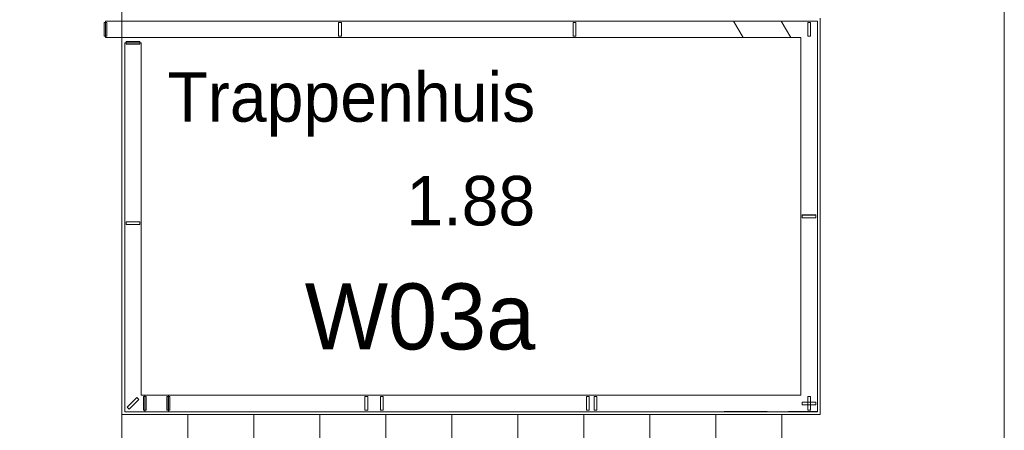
# Model space of a CAD drawing. Header units: millimetres. Extents: x -850 to 154668, y -25041 to 71030.
# Tile 190 of 211: x 75393 to 78975, y 12274 to 13766. Entities that reach past the tile are written whole.
import ezdxf
from ezdxf.enums import TextEntityAlignment as Align

# ---------------------------------------------------------------- set-up
doc = ezdxf.new("R2010")
doc.units = ezdxf.units.MM
doc.header["$MEASUREMENT"] = 0
doc.linetypes.add('B0701', pattern=[234.119993, 155.999994, -78.119999])
for name, color, linetype in [('New_24 Trappen', 7, 'Continuous'), ('New_34 Balustrades', 7, 'Continuous'), ('New_Z Ruimtefuncties', 7, 'Continuous'), ('New_Z Ruimtefuncties Zone tekst', 7, 'Continuous')]:
    doc.layers.add(name, color=color, linetype=linetype)
doc.styles.add('GENERATED_STYLE_1', font='txt')
doc.styles.add('GENERATED_STYLE_2', font='txt')
doc.linetypes.add('Regenwater', pattern='A,0,[1,UO-721 _wandafwerkingen 1e verdieping_2022-06-211.Shx,S=11.404762,R=0,X=0,Y=0.005006],-1499.5,0', length=1499.5)

# ---------------------------------------------------------------- blocks, each defined once
blk = doc.blocks.new('Slab_1_2', base_point=(74315, 10871.3))
at = {"layer": 'New_24 Trappen', "color": 1, "linetype": 'Continuous', "lineweight": 0, "flags": 128}
blk.add_lwpolyline([(74315, 10871.3), (75625.3, 10871.3), (75625.3, 11011.3), (75765.3, 11011.3), (75765.3, 12326.3), (75765.3, 12326.3), (75765.3, 13776.2), (75765.3, 15091.2), (75625.3, 15091.2), (75625.3, 15230.7), (74315, 15230.7)], close=True, dxfattribs=at)
blk = doc.blocks.new('Stair_2_2')
at = {"layer": 'New_24 Trappen', "color": 7, "linetype": 'B0701', "lineweight": 0}
for p, q in [((78975.1, 14401.3), (78975.1, 11700.5)), ((78305.1, 13771.3), (78305.1, 12331.3)), ((76005.3, 12331.2), (75765.3, 12331.2)), ((75765.3, 12331.2), (75765.4, 11011.2)), ((76245.3, 12331.2), (76005.3, 12331.2)), ((76005.3, 12331.2), (76005.4, 11011.2)), ((76005.4, 11011.2), (76005.3, 12331.2)), ((76485.3, 12331.2), (76245.3, 12331.2)), ((76245.3, 12331.2), (76245.4, 11011.2)), ((76245.4, 11011.2), (76245.3, 12331.2)), ((76725.3, 12331.2), (76485.3, 12331.2)), ((76485.3, 12331.2), (76485.4, 11011.2)), ((76485.4, 11011.2), (76485.3, 12331.2)), ((76965.3, 12331.2), (76725.3, 12331.2)), ((76725.3, 12331.2), (76725.4, 11011.2)), ((76725.4, 11011.2), (76725.3, 12331.2)), ((77205.3, 12331.3), (76965.3, 12331.2)), ((76965.3, 12331.2), (76965.4, 11011.2)), ((76965.4, 11011.2), (76965.3, 12331.2)), ((77445.3, 12331.3), (77205.3, 12331.3)), ((77205.3, 12331.3), (77205.4, 11011.3)), ((77205.4, 11011.3), (77205.3, 12331.3)), ((77685.3, 12331.3), (77445.3, 12331.3)), ((77445.3, 12331.3), (77445.4, 11011.3)), ((77445.4, 11011.3), (77445.3, 12331.3)), ((77925.3, 12331.3), (77685.3, 12331.3)), ((77685.3, 12331.3), (77685.4, 11011.3)), ((77685.4, 11011.3), (77685.3, 12331.3)), ((78165.3, 12331.3), (77925.3, 12331.3)), ((77925.3, 12331.3), (77925.4, 11011.3)), ((77925.4, 11011.3), (77925.3, 12331.3)), ((78305.1, 12331.3), (78165.3, 12331.3)), ((78165.3, 12331.3), (78165.4, 11011.3)), ((78165.4, 11011.3), (78165.3, 12331.3))]:
    blk.add_line(p, q, dxfattribs=at)
blk = doc.blocks.new('Stair_3_2')
at = {"layer": 'New_24 Trappen', "color": 7, "linetype": 'Continuous', "lineweight": 0}
for p, q in [((78975.1, 14400.6), (78975.1, 11699.8)), ((78305.1, 13771.2), (78305.1, 12331.2)), ((78305.1, 13771.2), (78305.1, 12331.2)), ((75765.3, 12331.2), (75765.3, 11011.2)), ((78165.3, 12331.2), (75765.3, 12331.2)), ((76005.3, 12331.2), (75765.3, 12331.2)), ((75765.3, 12331.2), (75765.3, 11011.2)), ((76245.3, 12331.2), (76005.3, 12331.2)), ((76005.3, 12331.2), (76005.3, 11011.2)), ((76005.3, 11011.2), (76005.3, 12331.2)), ((76485.3, 12331.2), (76245.3, 12331.2)), ((76245.3, 12331.2), (76245.3, 11011.2)), ((76245.3, 11011.2), (76245.3, 12331.2)), ((76725.3, 12331.2), (76485.3, 12331.2)), ((76485.3, 12331.2), (76485.3, 11011.2)), ((76485.3, 11011.2), (76485.3, 12331.2)), ((76965.3, 12331.2), (76725.3, 12331.2)), ((76725.3, 12331.2), (76725.3, 11011.2)), ((76725.3, 11011.2), (76725.3, 12331.2)), ((77205.3, 12331.2), (76965.3, 12331.2)), ((76965.3, 12331.2), (76965.3, 11011.2)), ((76965.3, 11011.2), (76965.3, 12331.2)), ((77445.3, 12331.2), (77205.3, 12331.2)), ((77205.3, 12331.2), (77205.3, 11011.2)), ((77205.3, 11011.2), (77205.3, 12331.2)), ((77685.3, 12331.2), (77445.3, 12331.2)), ((77445.3, 12331.2), (77445.3, 11011.2)), ((77445.3, 11011.2), (77445.3, 12331.2)), ((77925.3, 12331.2), (77685.3, 12331.2)), ((77685.3, 12331.2), (77685.3, 11011.2)), ((77685.3, 11011.2), (77685.3, 12331.2)), ((78165.3, 12331.2), (77925.3, 12331.2)), ((77925.3, 12331.2), (77925.3, 11011.2)), ((77925.3, 11011.2), (77925.3, 12331.2)), ((78305.1, 12331.2), (78165.3, 12331.2)), ((78165.3, 11011.2), (78165.3, 12331.2)), ((78305.1, 12331.2), (78165.3, 12331.2)), ((78165.3, 12331.2), (78165.3, 11011.2)), ((78165.3, 11011.2), (78165.3, 12331.2))]:
    blk.add_line(p, q, dxfattribs=at)
blk = doc.blocks.new('Railing_2_2')
at = {"layer": 'New_34 Balustrades', "color": 9, "linetype": 'Continuous', "lineweight": 0}
for p, q in [((75710.1, 13756.3), (75700.1, 13756.3)), ((75700.1, 13756.3), (75700.1, 13706.3)), ((77990.3, 13761.3), (75705.1, 13761.3)), ((75705.1, 13761.3), (75705.1, 13701.3)), ((75710.1, 13706.3), (75710.1, 13756.3)), ((76563.5, 13756.3), (76553.5, 13756.3)), ((76553.5, 13756.3), (76553.5, 13706.3)), ((76563.5, 13706.3), (76563.5, 13756.3)), ((77416.8, 13756.3), (77406.8, 13756.3)), ((77406.8, 13756.3), (77406.8, 13706.3)), ((77416.8, 13706.3), (77416.8, 13756.3)), ((78024.9, 13701.3), (77990.3, 13761.3)), ((75700.1, 13706.3), (75710.1, 13706.3)), ((75705.1, 13701.3), (78024.9, 13701.3)), ((76553.5, 13706.3), (76563.5, 13706.3)), ((77406.8, 13706.3), (77416.8, 13706.3))]:
    blk.add_line(p, q, dxfattribs=at)
at = {"layer": 'New_34 Balustrades', "color": 9, "linetype": 'B0701', "lineweight": 0}
for p, q in [((78295.1, 13761.3), (78163.5, 13761.3)), ((78163.5, 13761.3), (78198.1, 13701.3)), ((78270.1, 13756.3), (78260.1, 13756.3)), ((78260.1, 13756.3), (78260.1, 13706.3)), ((78270.1, 13706.3), (78270.1, 13756.3)), ((78295.1, 12341.3), (78295.1, 13761.3)), ((78198.1, 13701.3), (78235.1, 13701.3)), ((78235.1, 13701.3), (78235.1, 12401.3)), ((78260.1, 13706.3), (78270.1, 13706.3)), ((78290.1, 13056.3), (78240.1, 13056.3)), ((78240.1, 13056.3), (78240.1, 13046.3)), ((78240.1, 13046.3), (78290.1, 13046.3)), ((78290.1, 13046.3), (78290.1, 13056.3)), ((75843.8, 12396.2), (75843.8, 12346.2)), ((75853.8, 12396.2), (75843.8, 12396.2)), ((78235.1, 12401.3), (75848.8, 12401.2)), ((75848.8, 12401.2), (75848.8, 12341.2)), ((75853.8, 12346.2), (75853.8, 12396.2)), ((76649.2, 12396.2), (76649.2, 12346.2)), ((76659.2, 12396.2), (76649.2, 12396.2)), ((76659.2, 12346.2), (76659.2, 12396.2)), ((77454.7, 12396.3), (77454.7, 12346.3)), ((77464.7, 12396.3), (77454.7, 12396.3)), ((77464.7, 12346.3), (77464.7, 12396.3)), ((78240.1, 12376.3), (78240.1, 12366.3)), ((78290.1, 12376.3), (78240.1, 12376.3)), ((78240.1, 12366.3), (78290.1, 12366.3)), ((78290.1, 12366.3), (78290.1, 12376.3)), ((75843.8, 12346.2), (75853.8, 12346.2)), ((75848.8, 12341.2), (78295.1, 12341.3)), ((76649.2, 12346.2), (76659.2, 12346.2)), ((77454.7, 12346.3), (77464.7, 12346.3))]:
    blk.add_line(p, q, dxfattribs=at)
blk = doc.blocks.new('Railing_8_2')
at = {"layer": 'New_34 Balustrades', "color": 9, "linetype": 'Continuous', "lineweight": 0}
for p, q in [((75780.3, 13687.3), (75780.3, 13677.3)), ((75830.3, 13687.3), (75780.3, 13687.3)), ((75830.3, 13677.3), (75830.3, 13687.3)), ((75835.3, 13682.3), (75775.3, 13682.3)), ((75775.3, 13682.3), (75775.3, 12341.2)), ((75780.3, 13677.3), (75830.3, 13677.3)), ((75835.3, 12401.2), (75835.3, 13682.3)), ((75780.3, 13031.7), (75780.3, 13021.7)), ((75830.3, 13031.7), (75780.3, 13031.7)), ((75780.3, 13021.7), (75830.3, 13021.7)), ((75830.3, 13021.7), (75830.3, 13031.7)), ((75934.1, 12401.2), (75835.3, 12401.2)), ((75939.1, 12396.2), (75929.1, 12396.2)), ((75929.1, 12396.2), (75929.1, 12346.2)), ((75934.1, 12341.2), (75934.1, 12401.2)), ((75939.1, 12346.2), (75939.1, 12396.2)), ((75819.5, 12392.4), (75784.1, 12357.1)), ((75791.2, 12350), (75826.6, 12385.3)), ((75826.6, 12385.3), (75819.5, 12392.4)), ((75775.3, 12341.2), (75934.1, 12341.2)), ((75784.1, 12357.1), (75791.2, 12350)), ((75929.1, 12346.2), (75939.1, 12346.2))]:
    blk.add_line(p, q, dxfattribs=at)
blk = doc.blocks.new('Railing_11_2')
at = {"layer": 'New_34 Balustrades', "color": 9, "linetype": 'Continuous', "lineweight": 0}
for p, q in [((75710.1, 13756.3), (75700.1, 13756.3)), ((75700.1, 13756.3), (75700.1, 13706.3)), ((78295.1, 13761.2), (75705.1, 13761.3)), ((75705.1, 13761.3), (75705.1, 13701.3)), ((75710.1, 13706.3), (75710.1, 13756.3)), ((76563.5, 13756.3), (76553.5, 13756.3)), ((76553.5, 13756.3), (76553.5, 13706.3)), ((76563.5, 13706.3), (76563.5, 13756.3)), ((77416.8, 13756.2), (77406.8, 13756.2)), ((77406.8, 13756.2), (77406.8, 13706.2)), ((77416.8, 13706.2), (77416.8, 13756.2)), ((78270.1, 13756.2), (78260.1, 13756.2)), ((78260.1, 13756.2), (78260.1, 13706.2)), ((78270.1, 13706.2), (78270.1, 13756.2)), ((78295.1, 12341.2), (78295.1, 13761.2)), ((75700.1, 13706.3), (75710.1, 13706.3)), ((75705.1, 13701.3), (78235.1, 13701.2)), ((76553.5, 13706.3), (76563.5, 13706.3)), ((77406.8, 13706.2), (77416.8, 13706.2)), ((78235.1, 13701.2), (78235.1, 12401.2)), ((78260.1, 13706.2), (78270.1, 13706.2)), ((78290.1, 13056.2), (78240.1, 13056.2)), ((78240.1, 13056.2), (78240.1, 13046.2)), ((78240.1, 13046.2), (78290.1, 13046.2)), ((78290.1, 13046.2), (78290.1, 13056.2)), ((75929.2, 12396.2), (75929.2, 12346.2)), ((75939.2, 12396.2), (75929.2, 12396.2)), ((75934.2, 12401.2), (75934.2, 12341.2)), ((78235.1, 12401.2), (75934.2, 12401.2)), ((75939.2, 12346.2), (75939.2, 12396.2)), ((76706.1, 12396.2), (76706.1, 12346.2)), ((76716.1, 12396.2), (76706.1, 12396.2)), ((76716.1, 12346.2), (76716.1, 12396.2)), ((77483.1, 12396.2), (77483.1, 12346.2)), ((77493.1, 12396.2), (77483.1, 12396.2)), ((77493.1, 12346.2), (77493.1, 12396.2)), ((78270.1, 12396.2), (78260.1, 12396.2)), ((78260.1, 12396.2), (78260.1, 12346.2)), ((78270.1, 12346.2), (78270.1, 12396.2)), ((75929.2, 12346.2), (75939.2, 12346.2)), ((75934.2, 12341.2), (78295.1, 12341.2)), ((76706.1, 12346.2), (76716.1, 12346.2)), ((77483.1, 12346.2), (77493.1, 12346.2)), ((78260.1, 12346.2), (78270.1, 12346.2))]:
    blk.add_line(p, q, dxfattribs=at)
blk = doc.blocks.new('Trappenhuis_1.88_57_2', base_point=(76589, 13051))
at = {"layer": 'New_Z Ruimtefuncties Zone tekst', "color": 2, "lineweight": 0}
for tag, height, style, p in [('DUMMY_938', 180, 'GENERATED_STYLE_1', (77268.7, 13616.7)), ('ROOM_NAME', 180, 'GENERATED_STYLE_1', (77268.7, 13575.5)), ('DUMMY_939', 180, 'GENERATED_STYLE_1', (77268.7, 13239.5)), ('ROOM_NUMBER', 180, 'GENERATED_STYLE_1', (77268.7, 13198.4)), ('stWallCovering', 240, 'GENERATED_STYLE_2', (77268.7, 12807.5))]:
    blk.add_attdef(tag, text='', height=height, dxfattribs=dict(at, style=style)).set_placement(p, align=Align.TOP_RIGHT)
at = {"layer": 'New_Z Ruimtefuncties Zone tekst', "color": 2, "lineweight": 0, "style": 'GENERATED_STYLE_2'}
blk.add_attdef('DUMMY_940', text='', height=240, dxfattribs=at).set_placement((75909.3, 12862.4), align=Align.TOP_LEFT)

msp = doc.modelspace()

# ---------------------------------------------------------------- block references
at = {"layer": 'New_24 Trappen', "color": 1, "linetype": 'Continuous', "lineweight": 0}
msp.add_blockref('Slab_1_2', (74315, 10871.3), dxfattribs=at)
at = {"layer": 'New_24 Trappen', "color": 7, "linetype": 'Regenwater', "lineweight": 0}
for name in ['Stair_2_2', 'Stair_3_2']:
    msp.add_blockref(name, (0, 0), dxfattribs=at)
at = {"layer": 'New_34 Balustrades', "color": 9, "linetype": 'Continuous', "lineweight": 0}
for name in ['Railing_2_2', 'Railing_11_2', 'Railing_8_2']:
    msp.add_blockref(name, (0, 0), dxfattribs=at)
at = {"layer": 'New_Z Ruimtefuncties', "color": 2, "linetype": 'Continuous', "lineweight": 0}
msp.add_blockref('Trappenhuis_1.88_57_2', (76589, 13051), dxfattribs=at).add_auto_attribs({'ROOM_NAME': 'Trappenhuis', 'ROOM_NUMBER': '1.88', 'stWallCovering': 'W03a'})

doc.saveas('drawing.dxf')
